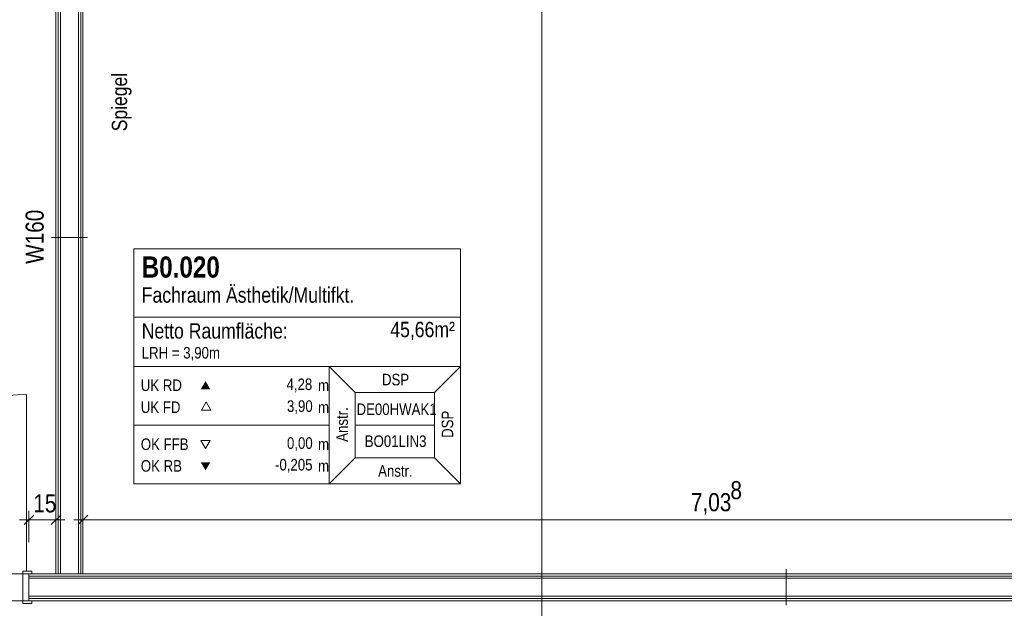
# Model space of a CAD drawing. Extents: x -720 to 300, y 62 to 1162.
# Tile 61 of 143: x -512 to -403, y 902 to 967. Entities that reach past the tile are written whole.
import ezdxf
from ezdxf.lldxf.tags import DXFTag

# ---------------------------------------------------------------- set-up
doc = ezdxf.new("R2010")
doc.units = 0
doc.layers.get('0').update_dxf_attribs({"lineweight": 13})
for name, color, linetype, lineweight, true_color in [('00 -Bauelemente -Dämmung innen', 7, 'Continuous', 9, 0xff7fe6), ('00 -Bauelemente -Gipskarton', 7, 'Continuous', 9, 0xff7fe6), ('30 -34 Innenwände- 2 nichttragend', 7, 'Continuous', 18, 0xff7fe6), ('30 -34 Innenwände- 4 Türen_Fenster', 7, 'Continuous', 15, 0x9955ff), ('70 -72 Beschriftung- 1 Beschriftung allgemein', 7, 'Continuous', 9, 0xff6633), ('70 -75 Raumstempel- 1 Raumstempel', 7, 'Continuous', 25, 0xff6600), ('70 -76 Bemaßung- 2 Allgemein', 9, 'Continuous', 5, 0x808080)]:
    doc.layers.add(name, color=color, linetype=linetype, lineweight=lineweight, true_color=true_color)
doc.layers.add('70 -71 Achsen- 1 Gebäudeachsen', color=7, linetype='STRICHPUNKT2-A06G94018I', lineweight=18)
doc.layers.add('70 -75 Raumstempel- 3 Wandstempel', color=7, linetype='Continuous', lineweight=50)
doc.styles.get("Standard").update_dxf_attribs({"font": 'ARIALN.TTF'})
tags = doc.linetypes.add('fein_strichliert-A06G94028I', pattern=[4, 1, -2, 1]).pattern_tags.tags
tags[8:9] = [DXFTag(74, 4), DXFTag(75, 0), DXFTag(340, '0'), DXFTag(46, 0.0), DXFTag(50, 0.0), DXFTag(44, 0.0), DXFTag(45, 0.0)]
tags[6:7] = [DXFTag(74, 4), DXFTag(75, 0), DXFTag(340, '0'), DXFTag(46, 0.0), DXFTag(50, 0.0), DXFTag(44, 0.0), DXFTag(45, 0.0)]
tags[4:5] = [DXFTag(74, 4), DXFTag(75, 0), DXFTag(340, '0'), DXFTag(46, 0.0), DXFTag(50, 0.0), DXFTag(44, 0.0), DXFTag(45, 0.0)]
tags = doc.linetypes.add('STRICHPUNKT2-A06G94018I', pattern=[12.7, 6.35, -3.175, 0, -3.175]).pattern_tags.tags
tags[10:11] = [DXFTag(74, 4), DXFTag(75, 0), DXFTag(340, '0'), DXFTag(46, 0.0), DXFTag(50, 0.0), DXFTag(44, 0.0), DXFTag(45, 0.0)]
tags[8:9] = [DXFTag(74, 4), DXFTag(75, 0), DXFTag(340, '0'), DXFTag(46, 0.0), DXFTag(50, 0.0), DXFTag(44, 0.0), DXFTag(45, 0.0)]
tags[6:7] = [DXFTag(74, 4), DXFTag(75, 0), DXFTag(340, '0'), DXFTag(46, 0.0), DXFTag(50, 0.0), DXFTag(44, 0.0), DXFTag(45, 0.0)]
tags[4:5] = [DXFTag(74, 4), DXFTag(75, 0), DXFTag(340, '0'), DXFTag(46, 0.0), DXFTag(50, 0.0), DXFTag(44, 0.0), DXFTag(45, 0.0)]

# ---------------------------------------------------------------- blocks, each defined once
blk = doc.blocks.new('Referenz-A06G94038I')
at = {"layer": '00 -Bauelemente -Dämmung innen', "color": 0, "linetype": 'Continuous', "lineweight": -2, "ltscale": 0.13}
for p, q in [((-507.92, 995.91), (-507.92, 905.61)), ((-505.92, 995.91), (-505.92, 905.61)), ((-508.42, 905.11), (-511.42, 905.11)), ((-364.66, 905.11), (-508.42, 905.11)), ((-508.42, 903.11), (-511.42, 903.11)), ((-364.66, 903.11), (-508.42, 903.11))]:
    blk.add_line(p, q, dxfattribs=at)
at = {"layer": '00 -Bauelemente -Gipskarton', "color": 0, "linetype": 'Continuous', "lineweight": -2, "ltscale": 0.13}
for p, q in [((-508.42, 995.91), (-508.42, 905.61)), ((-508.17, 995.91), (-508.17, 905.61)), ((-507.92, 995.91), (-507.92, 905.61)), ((-505.92, 995.91), (-505.92, 905.61)), ((-505.67, 995.91), (-505.67, 905.61)), ((-505.42, 995.91), (-505.42, 905.61)), ((-508.42, 905.61), (-511.42, 905.61)), ((-508.42, 905.36), (-511.42, 905.36)), ((-508.42, 905.11), (-511.42, 905.11)), ((-364.66, 905.61), (-508.42, 905.61)), ((-364.66, 905.36), (-508.42, 905.36)), ((-364.66, 905.11), (-508.42, 905.11)), ((-508.42, 903.11), (-511.42, 903.11)), ((-508.42, 902.86), (-511.42, 902.86)), ((-508.42, 902.61), (-511.42, 902.61)), ((-364.66, 903.11), (-508.42, 903.11)), ((-364.66, 902.86), (-508.42, 902.86)), ((-364.66, 902.61), (-508.42, 902.61))]:
    blk.add_line(p, q, dxfattribs=at)
at = {"layer": '30 -34 Innenwände- 2 nichttragend', "color": 0, "linetype": 'Continuous', "lineweight": -2, "ltscale": 0.13}
for p, q in [((-508.42, 995.91), (-508.42, 905.61)), ((-505.42, 995.91), (-505.42, 905.61)), ((-508.42, 905.61), (-511.42, 905.61)), ((-511.42, 905.61), (-511.1, 905.61)), ((-364.66, 905.61), (-505.42, 905.61)), ((-508.42, 902.61), (-511.42, 902.61)), ((-511.42, 902.61), (-511.1, 902.61)), ((-364.66, 902.61), (-508.42, 902.61))]:
    blk.add_line(p, q, dxfattribs=at)
at = {"layer": '30 -34 Innenwände- 4 Türen_Fenster', "color": 0, "linetype": 'fein_strichliert-A06G94028I', "lineweight": -2, "ltscale": 0.13}
for p, q in [((-511.7, 905.91), (-511.7, 925.55)), ((-511.42, 905.61), (-531.62, 905.61)), ((-511.42, 902.61), (-531.62, 902.61))]:
    blk.add_line(p, q, dxfattribs=at)
at = {"layer": '30 -34 Innenwände- 4 Türen_Fenster', "color": 0, "linetype": 'Continuous', "lineweight": -2, "ltscale": 0.13}
for p, q in [((-511.7, 905.91), (-512.1, 905.91)), ((-512.1, 905.91), (-512.1, 902.31)), ((-511.1, 905.91), (-511.7, 905.91)), ((-511.1, 905.61), (-511.1, 905.91)), ((-511.42, 902.61), (-511.42, 905.61)), ((-511.42, 905.61), (-511.1, 905.61)), ((-511.1, 902.61), (-511.42, 902.61)), ((-511.1, 902.31), (-511.1, 902.61)), ((-512.1, 902.31), (-511.1, 902.31))]:
    blk.add_line(p, q, dxfattribs=at)
at = {"layer": '30 -34 Innenwände- 4 Türen_Fenster', "color": 0, "linetype": 'fein_strichliert-A06G94028I', "lineweight": -2, "ltscale": 0.13}
blk.add_ellipse((-511.7, 905.91), major_axis=(0, 19.64), ratio=1, start_param=0, end_param=1.570796, dxfattribs=at)
at = {"layer": '70 -71 Achsen- 1 Gebäudeachsen', "color": 0, "linetype": 'STRICHPUNKT2-A06G94018I', "lineweight": -2, "ltscale": 0.13}
blk.add_line((-454.36, 1084.85), (-454.36, 85.41), dxfattribs=at)
at = {"layer": '70 -75 Raumstempel- 1 Raumstempel', "color": 0, "lineweight": -2}
for p, q in [((-499.75, 941.75), (-499.75, 915.61)), ((-463.43, 941.75), (-499.75, 941.75)), ((-463.43, 915.61), (-463.43, 941.75)), ((-463.43, 934.16), (-499.75, 934.16)), ((-499.75, 928.68), (-478.02, 928.68)), ((-475.14, 925.78), (-478.02, 928.68)), ((-463.43, 928.68), (-478.02, 928.68)), ((-478.02, 928.68), (-478.02, 915.61)), ((-466.31, 925.78), (-463.43, 928.68)), ((-475.14, 918.51), (-475.14, 925.78)), ((-475.14, 925.78), (-466.31, 925.78)), ((-466.31, 918.51), (-466.31, 925.78)), ((-491.71, 924.72), (-492.24, 923.82)), ((-491.19, 923.82), (-491.71, 924.72)), ((-492.24, 923.82), (-491.19, 923.82)), ((-499.75, 922.15), (-478.02, 922.15)), ((-466.31, 922.15), (-475.14, 922.15)), ((-491.78, 919.54), (-492.31, 920.45)), ((-492.31, 920.45), (-491.26, 920.45)), ((-491.26, 920.45), (-491.78, 919.54)), ((-475.14, 918.51), (-478.02, 915.61)), ((-475.14, 918.51), (-466.31, 918.51)), ((-466.31, 918.51), (-463.43, 915.61)), ((-463.43, 915.61), (-499.75, 915.61))]:
    blk.add_line(p, q, dxfattribs=at)
for points in [[(-491.26, 926.14), (-491.78, 927.04), (-492.31, 926.14)], [(-491.26, 918.01), (-491.78, 917.1), (-492.31, 918.01)]]:
    blk.add_solid(points, dxfattribs=at)
at = {"layer": '70 -75 Raumstempel- 3 Wandstempel', "color": 0, "linetype": 'Continuous', "lineweight": -2, "ltscale": 0.13}
for p, q in [((-508.92, 943.01), (-504.92, 943.01)), ((-427.18, 902.11), (-427.18, 906.11))]:
    blk.add_line(p, q, dxfattribs=at)
at = {"layer": '70 -76 Bemaßung- 2 Allgemein', "color": 0, "linetype": 'Continuous', "lineweight": -2, "ltscale": 0.13}
for p, q in [((-511.42, 909.11), (-511.42, 912.61)), ((-511.42, 909.11), (-511.42, 912.61)), ((-508.42, 909.11), (-508.42, 912.61)), ((-505.42, 909.11), (-505.42, 912.61)), ((-510.42, 911.61), (-512.48, 911.61)), ((-512.42, 911.61), (-510.36, 911.61)), ((-510.89, 912.14), (-511.95, 911.08)), ((-511.95, 911.08), (-510.89, 912.14)), ((-509.48, 911.61), (-510.36, 911.61)), ((-507.42, 911.61), (-509.48, 911.61)), ((-507.89, 912.14), (-508.95, 911.08)), ((-506.42, 911.61), (-504.36, 911.61)), ((-505.95, 911.08), (-504.89, 912.14)), ((-365.72, 911.61), (-504.36, 911.61))]:
    blk.add_line(p, q, dxfattribs=at)
at = {"layer": '70 -72 Beschriftung- 1 Beschriftung allgemein', "color": 0, "linetype": 'Continuous', "lineweight": -2, "ltscale": 0.13, "insert": (-502.21, 954.82), "char_height": 1.7, "attachment_point": 1, "rotation": 90}
blk.add_mtext('{\\fArial Narrow;Spiegel}', dxfattribs=at)
at = {"layer": '70 -75 Raumstempel- 1 Raumstempel', "color": 0, "linetype": 'Continuous', "lineweight": -2, "ltscale": 0.13, "attachment_point": 1}
for s, insert, char_height, rotation in [('{\\fArial Narrow|b1|i0;B0.020}', (-498.88, 940.9), 2.3536, 0), ('{\\fArial Narrow;Fachraum Ästhetik/Multifkt.}', (-498.88, 937.47), 1.7117, 0), ('{\\fArial Narrow;Netto Raumfläche:}', (-498.88, 933.48), 1.7117, 0), ('{\\fArial Narrow;45,66m²}', (-471.23, 933.63), 1.7117, 0), ('{\\fArial Narrow;LRH = 3,90m}', (-498.88, 930.83), 1.2838, 0), ('{\\fArial Narrow;DSP}', (-472.15, 927.85), 1.2838, 0), ('{\\fArial Narrow;UK RD}', (-498.98, 927.22), 1.2838, 0), ('{\\fArial Narrow;4,28}', (-482.77, 927.33), 1.2838, 0), ('{\\fArial Narrow;m}', (-479.26, 927.21), 1.2838, 0), ('{\\fArial Narrow;UK FD}', (-498.98, 924.78), 1.2838, 0), ('{\\fArial Narrow;3,90}', (-482.72, 924.9), 1.2838, 0), ('{\\fArial Narrow;m}', (-479.26, 924.77), 1.2838, 0), ('{\\fArial Narrow;Anstr.}', (-477.23, 920.29), 1.2838, 90), ('{\\fArial Narrow;DE00HWAK1}', (-474.98, 924.55), 1.2838, 0), ('{\\fArial Narrow;DSP}', (-465.51, 920.72), 1.2838, 90), ('{\\fArial Narrow;OK FFB}', (-498.98, 920.66), 1.2838, 0), ('{\\fArial Narrow;0,00}', (-482.72, 920.79), 1.2838, 0), ('{\\fArial Narrow;m}', (-479.26, 920.66), 1.2838, 0), ('{\\fArial Narrow;BO01LIN3}', (-474.07, 921), 1.2838, 0), ('{\\fArial Narrow;OK RB}', (-498.98, 918.25), 1.2838, 0), ('{\\fArial Narrow;-0,205}', (-484.05, 918.38), 1.2838, 0), ('{\\fArial Narrow;m}', (-479.26, 918.25), 1.2838, 0), ('{\\fArial Narrow;Anstr.}', (-472.58, 917.69), 1.2838, 0)]:
    blk.add_mtext(s, dxfattribs=dict(at, insert=insert, char_height=char_height, rotation=rotation))
at = {"layer": '70 -75 Raumstempel- 3 Wandstempel', "color": 0, "linetype": 'Continuous', "lineweight": -2, "ltscale": 0.13, "insert": (-511.8, 940.07), "char_height": 2.0138, "attachment_point": 1, "rotation": 90}
blk.add_mtext('{\\fArial Narrow;W160}', dxfattribs=at)
at = {"layer": '70 -76 Bemaßung- 2 Allgemein', "color": 0, "linetype": 'Continuous', "lineweight": -2, "ltscale": 0.13, "char_height": 2.0138, "attachment_point": 1}
for s, insert in [('{\\fArial Narrow;8}', (-433.39, 915.92)), ('{\\fArial Narrow;7,03}', (-437.78, 914.58)), ('{\\fArial Narrow;15}', (-510.94, 914.45))]:
    blk.add_mtext(s, dxfattribs=dict(at, insert=insert))

msp = doc.modelspace()

# ---------------------------------------------------------------- block references
at = {"color": 8, "lineweight": 13, "ltscale": 0.13, "true_color": 0x808080}
msp.add_blockref('Referenz-A06G94038I', (0, 0), dxfattribs=at)

doc.saveas('drawing.dxf')
